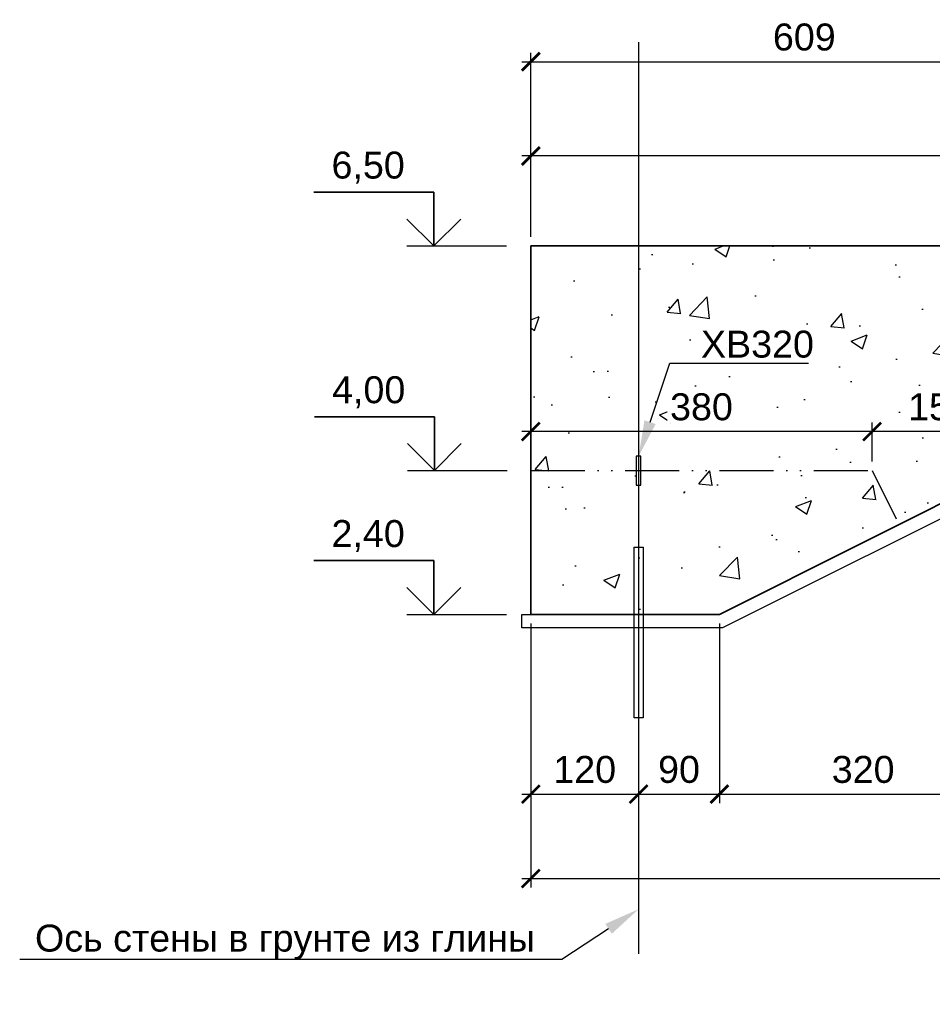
# Model space of a CAD drawing. Header units: millimetres. Extents: x 329474 to 722034, y 240588 to 423521.
# Tile 26 of 35: x 590306 to 600467, y 333246 to 344203. Entities that reach past the tile are written whole.
import ezdxf
from ezdxf import colors
from ezdxf.entities.mleader import LeaderData, LeaderLine
from ezdxf.enums import TextEntityAlignment as Align
from ezdxf.math import Vec2, Vec3

# ---------------------------------------------------------------- set-up
doc = ezdxf.new("R2010")
doc.units = ezdxf.units.MM
doc.header["$LTSCALE"] = 10
doc.linetypes.add('ACAD_ISO12W100', pattern=[21, 12, -3, 0, -3, 0, -3])
doc.linetypes.add('осевая', pattern=[50.8, 31.75, -6.35, 6.35, -6.35])
for name, color, linetype in [('00', 7, 'Continuous'), ('Оси', 1, 'осевая'), ('Размеры', 7, 'Continuous')]:
    doc.layers.add(name, color=color, linetype=linetype)
doc.layers.add('Бетон', color=7, linetype='Continuous', lineweight=35)
doc.styles.add('arial', font='arial.ttf')
doc.styles.add('Рогун1', font='arial.ttf')
doc.dimstyles.new('100 мм', dxfattribs={"dimscale": 100, "dimtxt": 3.5, "dimasz": 2, "dimexe": 1, "dimexo": 1, "dimgap": 1.2, "dimtad": 1, "dimdec": 0, "dimlfac": 0.1, "dimrnd": 0.0001, "dimtxsty": 'Рогун1', "dimblk": 'ARCHTICK', "dimcen": 2.5, "dimdle": 1, "dimaunit": 1, "dimadec": 1, "dimazin": 0, "dimtfac": 1, "dimtdec": 0, "dimtmove": 1, "dimatfit": 3, "dimldrblk": 'ARCHTICK', "dimfxl": 1, "dimtfill": 1, "dimarcsym": 0})

# ---------------------------------------------------------------- blocks, each defined once
blk = doc.blocks.new('*U25')
at = {"color": 7, "lineweight": 25, "ltscale": 100}
blk.add_line((-11.09, 0), (0, 0), dxfattribs=at)
at = {"layer": '00', "color": 7, "lineweight": 35, "ltscale": 100}
for p, q in [((-8.09, 6), (-21.44, 6)), ((-8.09, 0), (-8.09, 6)), ((-11.09, 3), (-8.09, 0)), ((-8.09, 0), (-5.09, 3))]:
    blk.add_line(p, q, dxfattribs=at)
at = {"ltscale": 100, "style": 'arial', "flags": 8}
for tag, p in [('OTMETKA', (-11.33, 9)), ('OTMETKA_2', (-11.33, 3))]:
    blk.add_attdef(tag, text='', height=3, dxfattribs=at).set_placement(p, align=Align.MIDDLE_RIGHT)
blk = doc.blocks.new('*U23')
at = {"color": 7, "lineweight": 25, "ltscale": 100}
blk.add_line((-11.09, 0), (0, 0), dxfattribs=at)
at = {"layer": '00', "color": 7, "lineweight": 35, "ltscale": 100}
for p, q in [((-8.09, 6), (-21.44, 6)), ((-8.09, 0), (-8.09, 6)), ((-11.09, 3), (-8.09, 0)), ((-8.09, 0), (-5.09, 3))]:
    blk.add_line(p, q, dxfattribs=at)
at = {"ltscale": 100, "style": 'arial', "flags": 8}
for tag, p in [('OTMETKA', (-11.33, 9)), ('OTMETKA_2', (-11.33, 3))]:
    blk.add_attdef(tag, text='', height=3, dxfattribs=at).set_placement(p, align=Align.MIDDLE_RIGHT)
blk = doc.blocks.new('_ArchTick')
at = {"color": 0, "linetype": 'ByBlock', "const_width": 0.15}
blk.add_lwpolyline([(-0.5, -0.5), (0.5, 0.5)], dxfattribs=at)
blk = doc.blocks.new('*D99')
at = {"layer": 'Defpoints', "color": 0, "transparency": 16777216}
for p in [(598097, 337585), (597197, 336335), (598097, 335585)]:
    blk.add_point(p, dxfattribs=at)
at = {"layer": 'Размеры', "color": 0, "lineweight": -2, "transparency": 16777216}
for p, q in [((598097, 337485), (598097, 335485)), ((597197, 336235), (597197, 335485)), ((597097, 335585), (598197, 335585))]:
    blk.add_line(p, q, dxfattribs=at)
at = {"layer": 'Размеры', "color": 0, "lineweight": -2, "transparency": 16777216, "xscale": 200, "yscale": 200, "zscale": 200, "rotation": 180}
blk.add_blockref('_ArchTick', (597197, 335585), dxfattribs=at)
at = {"layer": 'Размеры', "color": 0, "lineweight": -2, "transparency": 16777216, "xscale": 200, "yscale": 200, "zscale": 200}
blk.add_blockref('_ArchTick', (598097, 335585), dxfattribs=at)
at = {"layer": 'Размеры', "color": 0, "transparency": 16777216, "insert": (597647, 335858), "char_height": 300, "attachment_point": 5, "style": 'Рогун1', "bg_fill": 3, "box_fill_scale": 1.1, "bg_fill_color": 256, "bg_fill_true_color": 13158600, "bg_fill_transparency": 0}
blk.add_mtext('90', dxfattribs=at)
blk = doc.blocks.new('*D100')
at = {"layer": 'Defpoints', "color": 0, "transparency": 16777216}
for p in [(601297, 339185), (598097, 337585), (601297, 335585)]:
    blk.add_point(p, dxfattribs=at)
at = {"layer": 'Размеры', "color": 0, "lineweight": -2, "transparency": 16777216}
for p, q in [((601297, 339085), (601297, 335485)), ((598097, 337485), (598097, 335485)), ((597997, 335585), (601397, 335585))]:
    blk.add_line(p, q, dxfattribs=at)
at = {"layer": 'Размеры', "color": 0, "lineweight": -2, "transparency": 16777216, "xscale": 200, "yscale": 200, "zscale": 200, "rotation": 180}
blk.add_blockref('_ArchTick', (598097, 335585), dxfattribs=at)
at = {"layer": 'Размеры', "color": 0, "lineweight": -2, "transparency": 16777216, "xscale": 200, "yscale": 200, "zscale": 200}
blk.add_blockref('_ArchTick', (601297, 335585), dxfattribs=at)
at = {"layer": 'Размеры', "color": 0, "transparency": 16777216, "insert": (599697, 335858), "char_height": 300, "attachment_point": 5, "style": 'Рогун1'}
blk.add_mtext('320', dxfattribs=at)
blk = doc.blocks.new('*D102')
at = {"layer": 'Defpoints', "color": 0, "transparency": 16777216}
for p in [(595997, 337585), (622997, 337435), (622997, 334646)]:
    blk.add_point(p, dxfattribs=at)
at = {"layer": 'Размеры', "color": 0, "lineweight": -2, "transparency": 16777216}
for p, q in [((595997, 337485), (595997, 334546)), ((622997, 337335), (622997, 334546)), ((595897, 334646), (623097, 334646))]:
    blk.add_line(p, q, dxfattribs=at)
at = {"layer": 'Размеры', "color": 0, "lineweight": -2, "transparency": 16777216, "xscale": 200, "yscale": 200, "zscale": 200, "rotation": 180}
blk.add_blockref('_ArchTick', (595997, 334646), dxfattribs=at)
at = {"layer": 'Размеры', "color": 0, "lineweight": -2, "transparency": 16777216, "xscale": 200, "yscale": 200, "zscale": 200}
blk.add_blockref('_ArchTick', (622997, 334646), dxfattribs=at)
at = {"layer": 'Размеры', "color": 0, "transparency": 16777216, "insert": (609497, 334920), "char_height": 300, "attachment_point": 5, "style": 'Рогун1'}
blk.add_mtext('2700', dxfattribs=at)
blk = doc.blocks.new('*D105')
at = {"layer": 'Defpoints', "color": 0, "transparency": 16777216}
for p in [(599797, 339620), (599797, 339185), (601297, 339185)]:
    blk.add_point(p, dxfattribs=at)
at = {"layer": 'Размеры', "color": 0, "lineweight": -2, "transparency": 16777216}
for p, q in [((599797, 339285), (599797, 339720)), ((601297, 339285), (601297, 339720)), ((601397, 339620), (599697, 339620))]:
    blk.add_line(p, q, dxfattribs=at)
at = {"layer": 'Размеры', "color": 0, "lineweight": -2, "transparency": 16777216, "xscale": 200, "yscale": 200, "zscale": 200, "rotation": 180}
blk.add_blockref('_ArchTick', (599797, 339620), dxfattribs=at)
at = {"layer": 'Размеры', "color": 0, "lineweight": -2, "transparency": 16777216, "xscale": 200, "yscale": 200, "zscale": 200}
blk.add_blockref('_ArchTick', (601297, 339620), dxfattribs=at)
at = {"layer": 'Размеры', "color": 0, "transparency": 16777216, "insert": (600547, 339893), "char_height": 300, "attachment_point": 5, "style": 'Рогун1', "bg_fill": 3, "box_fill_scale": 1.1, "bg_fill_color": 256, "bg_fill_true_color": 13158600, "bg_fill_transparency": 0}
blk.add_mtext('150', dxfattribs=at)
blk = doc.blocks.new('*D106')
at = {"layer": 'Defpoints', "color": 0, "transparency": 16777216}
for p in [(595997, 339620), (595997, 339185), (599797, 339185)]:
    blk.add_point(p, dxfattribs=at)
at = {"layer": 'Размеры', "color": 0, "lineweight": -2, "transparency": 16777216}
for p, q in [((595997, 339285), (595997, 339720)), ((599797, 339285), (599797, 339720)), ((599897, 339620), (595897, 339620))]:
    blk.add_line(p, q, dxfattribs=at)
at = {"layer": 'Размеры', "color": 0, "lineweight": -2, "transparency": 16777216, "xscale": 200, "yscale": 200, "zscale": 200, "rotation": 180}
blk.add_blockref('_ArchTick', (595997, 339620), dxfattribs=at)
at = {"layer": 'Размеры', "color": 0, "lineweight": -2, "transparency": 16777216, "xscale": 200, "yscale": 200, "zscale": 200}
blk.add_blockref('_ArchTick', (599797, 339620), dxfattribs=at)
at = {"layer": 'Размеры', "color": 0, "transparency": 16777216, "insert": (597897, 339893), "char_height": 300, "attachment_point": 5, "style": 'Рогун1', "bg_fill": 3, "box_fill_scale": 1.1, "bg_fill_color": 256, "bg_fill_true_color": 13158600, "bg_fill_transparency": 0}
blk.add_mtext('380', dxfattribs=at)
blk = doc.blocks.new('*D108')
at = {"layer": 'Defpoints', "color": 0, "transparency": 16777216}
for p in [(602087, 343735), (595997, 341685), (602087, 341686)]:
    blk.add_point(p, dxfattribs=at)
at = {"layer": 'Размеры', "color": 0, "lineweight": -2, "transparency": 16777216}
for p, q in [((595997, 341785), (595997, 343835)), ((602087, 341786), (602087, 343835)), ((595897, 343735), (602187, 343735))]:
    blk.add_line(p, q, dxfattribs=at)
at = {"layer": 'Размеры', "color": 0, "lineweight": -2, "transparency": 16777216, "xscale": 200, "yscale": 200, "zscale": 200, "rotation": 180}
blk.add_blockref('_ArchTick', (595997, 343735), dxfattribs=at)
at = {"layer": 'Размеры', "color": 0, "lineweight": -2, "transparency": 16777216, "xscale": 200, "yscale": 200, "zscale": 200}
blk.add_blockref('_ArchTick', (602087, 343735), dxfattribs=at)
at = {"layer": 'Размеры', "color": 0, "transparency": 16777216, "insert": (599042, 344008), "char_height": 300, "attachment_point": 5, "style": 'Рогун1'}
blk.add_mtext('609', dxfattribs=at)
blk = doc.blocks.new('*D112')
at = {"layer": 'Defpoints', "color": 0, "transparency": 16777216}
for p in [(595997, 337585), (597197, 337585), (597197, 335585)]:
    blk.add_point(p, dxfattribs=at)
at = {"layer": 'Размеры', "color": 0, "lineweight": -2, "transparency": 16777216}
for p, q in [((595997, 337485), (595997, 335485)), ((597197, 337485), (597197, 335485)), ((595897, 335585), (597297, 335585))]:
    blk.add_line(p, q, dxfattribs=at)
at = {"layer": 'Размеры', "color": 0, "lineweight": -2, "transparency": 16777216, "xscale": 200, "yscale": 200, "zscale": 200, "rotation": 180}
blk.add_blockref('_ArchTick', (595997, 335585), dxfattribs=at)
at = {"layer": 'Размеры', "color": 0, "lineweight": -2, "transparency": 16777216, "xscale": 200, "yscale": 200, "zscale": 200}
blk.add_blockref('_ArchTick', (597197, 335585), dxfattribs=at)
at = {"layer": 'Размеры', "color": 0, "transparency": 16777216, "insert": (596597, 335858), "char_height": 300, "attachment_point": 5, "style": 'Рогун1'}
blk.add_mtext('120', dxfattribs=at)
blk = doc.blocks.new('*D120')
at = {"layer": 'Defpoints', "color": 0, "transparency": 16777216}
for p in [(595997, 342686), (595997, 341685), (607682, 341685)]:
    blk.add_point(p, dxfattribs=at)
at = {"layer": 'Размеры', "color": 0, "lineweight": -2, "transparency": 16777216}
for p, q in [((595997, 341785), (595997, 342786)), ((607682, 341785), (607682, 342786)), ((607782, 342686), (595897, 342686))]:
    blk.add_line(p, q, dxfattribs=at)
at = {"layer": 'Размеры', "color": 0, "lineweight": -2, "transparency": 16777216, "xscale": 200, "yscale": 200, "zscale": 200}
for p, rotation in [((595997, 342686), 179.9999676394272), ((607682, 342686), 359.9999676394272)]:
    blk.add_blockref('_ArchTick', p, dxfattribs=dict(at, rotation=rotation))
at = {"layer": 'Размеры', "color": 0, "transparency": 16777216, "insert": (601840, 342987), "char_height": 300, "attachment_point": 5, "rotation": 360, "style": 'Рогун1', "bg_fill": 3, "box_fill_scale": 1.1, "bg_fill_color": 256, "bg_fill_true_color": 13158600, "bg_fill_transparency": 0}
blk.add_mtext('1168,5', dxfattribs=at)

msp = doc.modelspace()

# ---------------------------------------------------------------- hatches: boundary and pattern name
at = {"layer": 'Размеры'}
h = msp.add_hatch(dxfattribs=at)
h.set_pattern_fill('AR-CONC', color=256, scale=10, style=0)
h.set_pattern_definition([(50, (71329.5, 152014), (1821.8467, -159.391), [190.5, -2095.5]), (355, (71329.5, 152014), (-352.434, 1910.5685), [152.4, -1676.406]), (100.45144, (71481.3, 152000.7), (1469.4125, 1751.1775), [161.9, -1780.9024]), (46.1842, (71329.5, 152522), (2710.79, -420.423), [285.75, -3143.25]), (96.63556, (71555.4, 152487), (2374.041, 2474.261), [242.85, -2671.356]), (351.18415, (71329.5, 152522), (2374.041, 2474.261), [228.6, -2514.597]), (21, (71583.5, 152395), (1516.144, -1022.652), [190.5, -2095.5]), (326, (71583.5, 152395), (618.02, 1841.8797), [152.4, -1676.4]), (71.45144, (71709.8, 152309.7), (2134.164, 819.2277), [161.9, -1780.8994]), (37.5, (71329.5, 152013.94), (30.886, 845.5504), [0, -1656.08, 0, -1701.8, 0, -1682.75]), (7.5, (71329.5, 152013.9), (668.1966, 1001.8057), [0, -970.28, 0, -1617.98, 0, -641.35]), (327.5, (70763.06, 152013.94), (1355.90595, -57.28744), [0, -635, 0, -1981.2, 0, -2628.9]), (317.5, (70509, 152013.9), (1481.2918, 254.265), [0, -825.5, 0, -1315.72, 0, -1866.9])])
edge = h.paths.add_edge_path()
edge.add_line((615452.4075268, 341184.8086042), (615452.4075268, 341684.7928864))
edge.add_line((615452.4075268, 341684.7928864), (609092.4075268, 341684.7960178))
edge.add_line((609092.4075268, 341684.7960178), (609092.4075268, 341184.7966732))
edge.add_line((609092.4075268, 341184.7966732), (608342.4075268, 341184.7917655))
edge.add_line((608342.4075268, 341184.7917655), (608342.4075268, 341684.7921259))
edge.add_line((608342.4075268, 341684.7921259), (595997.4075268, 341684.8007453))
edge.add_line((595997.4075268, 341684.8007453), (595997.4075268, 337434.8007453))
edge.add_line((595997.4075268, 337434.8007453), (598132.8177234, 337434.8007453))
edge.add_line((598132.8177234, 337434.8007453), (601332.8177234, 339034.8007453))
edge.add_line((601332.8177234, 339034.8007453), (616261.9973302, 339034.8007453))
edge.add_line((616261.9973302, 339034.8007453), (619461.9973302, 337434.8007453))
edge.add_line((619461.9973302, 337434.8007453), (622997.4075268, 337434.8007453))
edge.add_line((622997.4075268, 337434.8007453), (622997.4075268, 339684.8007453))
edge.add_arc((622997.4075268, 342884.8007453), 3200, 245.2975697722, 270, ccw=False)
edge.add_arc((929913.3612128, 1012713.3301121), 739995.5321504, 245.212795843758, 245.382343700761, ccw=False)
edge.add_arc((616265.9978771, 333979.0386076), 7706.5911196, 63.78159562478, 90.84453466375)
edge.add_line((616152.4075268, 341684.7925562), (616152.4075268, 341184.8089343))
edge.add_line((616152.4075268, 341184.8089343), (615452.4075268, 341184.8086042))

# ---------------------------------------------------------------- linework, layer by layer
at = {"color": 4, "linetype": 'ACAD_ISO12W100', "ltscale": 5}
msp.add_lwpolyline([(595997.4075268, 339184.8007453), (599797.4075268, 339184.8007453), (600097.4075268, 338584.8007453)], dxfattribs=at)
at = {"color": 3, "lineweight": 30}
msp.add_lwpolyline([(622997.4075268, 337584.8007453), (622997.4075268, 337434.8007453), (619461.9973302, 337434.8007453), (616261.9973302, 339034.8007453), (601332.8177234, 339034.8007453), (598132.8177234, 337434.8007453), (597197.4075268, 337434.8007453), (595897.4075268, 337434.8007453), (595897.4075268, 337584.8007453), (595997.4075268, 337584.8007453)], dxfattribs=at)
at = {"layer": 'Бетон', "color": 2, "ltscale": 10}
msp.add_lwpolyline([(616297.4075268, 339184.8007453), (601297.4075268, 339184.8007453), (598097.4075268, 337584.8007453), (597197.4075268, 337584.8007453), (595997.4075268, 337584.8007453), (595997.4075268, 341684.8007453), (607682.4075268, 341684.7963455), (607682.4075268, 341234.7919457), (608382.4075268, 341234.7919457), (608382.4075268, 341684.7963455), (615442.4075268, 341684.8007453)], dxfattribs=at)
at = {"layer": 'Оси', "linetype": 'осевая', "ltscale": 45}
msp.add_lwpolyline([(597197.4075268, 343953.4249644), (597197.4075268, 333808.1032763)], dxfattribs=at)

# ---------------------------------------------------------------- block references
at = {"layer": '00'}
ref = msp.add_blockref('*U25', (595726.3923704, 341684.8007453), dxfattribs=dict(at, xscale=100, yscale=100, zscale=100))
ref.add_attrib('OTMETKA', '6,50', dxfattribs={"layer": '0', "ltscale": 100, "height": 300, "style": 'arial'}).set_placement((594593.7348165, 342584.8007453), align=Align.MIDDLE_RIGHT)
ref = msp.add_blockref('*U23', (595732.4240876, 339184.8007453), dxfattribs=dict(at, xscale=100, yscale=100, zscale=100))
ref.add_attrib('OTMETKA', '4,00', dxfattribs={"layer": '0', "ltscale": 100, "height": 300, "style": 'arial'}).set_placement((594599.7665337, 340084.8007453), align=Align.MIDDLE_RIGHT)
ref = msp.add_blockref('*U25', (595726.3923704, 337584.8007453), dxfattribs=dict(at, xscale=100, yscale=100, zscale=100))
ref.add_attrib('OTMETKA', '2,40', dxfattribs={"layer": '0', "ltscale": 100, "height": 300, "style": 'arial'}).set_placement((594593.7348165, 338484.8007453), align=Align.MIDDLE_RIGHT)

# ---------------------------------------------------------------- dimensions: what is measured, and where the dimension line sits
at = {"layer": 'Размеры'}
dim = msp.add_linear_dim(base=(602087.4075268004, 343735.2597670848), p1=(595997.4075268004, 341684.8007452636), p2=(602087.4075268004, 341685.7710182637), dimstyle='100 мм', override={"dimtxt": 3, "dimdec": 6, "dimtfill": 0}, dxfattribs=at)
dim.commit()
dim.dimension.update_dxf_attribs({"geometry": '*D108', "text_midpoint": (599042.4075268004, 344008.4316634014)})

# ---------------------------------------------------------------- leaders
at = {"ltscale": 100}
ml = msp.add_multileader_mtext('Standard', dxfattribs=at)
ml.set_content('Ось стены в грунте из глины', color=256, style='arial')
ml.set_leader_properties()
ml.build(insert=Vec2(0, 0))
ml.multileader.update_dxf_attribs({"text_left_attachment_type": 6, "text_right_attachment_type": 6, "arrow_head_size": 400})
ctx = ml.context
ctx.base_point, ctx.char_height, ctx.arrow_head_size, ctx.plane_origin = Vec3(590474.62156, 333744.5730884), 300, 400, Vec3(592313.6432659, 351638.3123738)
ctx.left_attachment, ctx.right_attachment = 6, 6
notes = []
notes.append((ctx, [(1, (1, 1, 0), (596340.6053608, 333744.5730884), (-1, 0), 343.702764, [(0, [(597197.4075268, 334305.1754369)], 0, [])])]))
ctx.mtext.insert, ctx.mtext.width, ctx.mtext.defined_height, ctx.mtext.flow_direction = Vec3(590476.62156, 334132.7722699), 5632.309506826, 383.2878581, 5
for ctx, leaders in notes:
    for number, flags, end, landing, length, lines in leaders:
        leader = LeaderData()
        leader.index, (leader.has_last_leader_line, leader.has_dogleg_vector, leader.attachment_direction) = number, flags
        leader.last_leader_point, leader.dogleg_vector, leader.dogleg_length = Vec3(end), Vec3(landing), length
        for number, points, colour, breaks in lines:
            line = LeaderLine()
            line.index, line.vertices, line.color, line.breaks = number, Vec3.list(points), colors.encode_raw_color(colour), breaks
            leader.lines.append(line)
        ctx.leaders.append(leader)

# ---------------------------------------------------------------- next in the draw order: dimensions: what is measured, and where the dimension line sits
at = {"layer": 'Размеры'}
dim = msp.add_aligned_dim(p1=(607682.4075268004, 341684.7941455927), p2=(595997.4075268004, 341684.8007452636), distance=-1001.6870211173, dimstyle='100 мм', override={"dimtxt": 3, "dimdec": 6}, dxfattribs=at)
dim.commit()
dim.dimension.update_dxf_attribs({"geometry": '*D120', "text_midpoint": (601839.908262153, 342986.7709604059)})
dim = msp.add_linear_dim(base=(598097.4075268, 335584.8007453), p1=(597197.4075268, 336334.8007453), p2=(598097.4075268, 337584.8007453), dimstyle='100 мм', override={"dimtxt": 3, "dimdec": 6, "dimtfill": 1}, dxfattribs=at)
dim.commit()
dim.dimension.update_dxf_attribs({"geometry": '*D99', "text_midpoint": (597647.4075268, 335857.9726416)})

# ---------------------------------------------------------------- next in the draw order: linework, layer by layer
at = {"color": 1, "ltscale": 100}
msp.add_lwpolyline([(597147.4075268, 338334.8007453), (597247.4075268, 338334.8007453), (597247.4075268, 336434.8007453), (597147.4075268, 336434.8007453)], close=True, dxfattribs=at)

# ---------------------------------------------------------------- next in the draw order: dimensions: what is measured, and where the dimension line sits
at = {"layer": 'Размеры'}
for base, p1, p2, picture, middle in [((601297.4075268, 335584.8007453), (598097.4075268, 337584.8007453), (601297.4075268, 339184.8007453), '*D100', (599697.4075268, 335858.0749608)), ((622997.4075268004, 334646.4961485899), (595997.4075268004, 337584.8007452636), (622997.4075268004, 337434.8007452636), '*D102', (609497.4075268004, 334919.6680449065)), ((597197.4075268, 335584.8007453), (595997.4075268, 337584.8007453), (597197.4075268, 337584.8007453), '*D112', (596597.4075268, 335857.9726416))]:
    dim = msp.add_linear_dim(base=base, p1=p1, p2=p2, dimstyle='100 мм', override={"dimtxt": 3, "dimdec": 6, "dimtfill": 0}, dxfattribs=at)
    dim.commit()
    dim.dimension.update_dxf_attribs({"geometry": picture, "text_midpoint": middle})

# ---------------------------------------------------------------- next in the draw order: dimensions: what is measured, and where the dimension line sits
dim = msp.add_linear_dim(base=(599797.4075268, 339620.2251695), p1=(601297.4075268, 339184.8007453), p2=(599797.4075268, 339184.8007453), dimstyle='100 мм', override={"dimtxt": 3, "dimdec": 6}, dxfattribs=at)
dim.commit()
dim.dimension.update_dxf_attribs({"geometry": '*D105', "text_midpoint": (600547.4075268, 339893.3970658)})

# ---------------------------------------------------------------- next in the draw order: dimensions: what is measured, and where the dimension line sits
dim = msp.add_linear_dim(base=(595997.4075268, 339620.2251695), p1=(599797.4075268, 339184.8007453), p2=(595997.4075268, 339184.8007453), dimstyle='100 мм', override={"dimtxt": 3, "dimdec": 6}, dxfattribs=at)
dim.commit()
dim.dimension.update_dxf_attribs({"geometry": '*D106', "text_midpoint": (597897.4075268, 339893.499385)})

# ---------------------------------------------------------------- next in the draw order: linework, layer by layer
at = {"color": 6, "lineweight": 30}
msp.add_lwpolyline([(597171.2883999, 339344.8006947), (597171.2883999, 339024.8006947), (597223.5266537, 339024.8006947), (597223.5266537, 339344.8006947)], close=True, dxfattribs=at)

# ---------------------------------------------------------------- next in the draw order: leaders
at = {"ltscale": 100}
ml = msp.add_multileader_mtext('Standard', dxfattribs=at)
ml.set_content('ХВ320', color=256, style='arial')
ml.set_leader_properties()
ml.build(insert=Vec2(0, 0))
ml.multileader.update_dxf_attribs({"text_left_attachment_type": 6, "text_right_attachment_type": 6, "arrow_head_size": 400})
ctx = ml.context
ctx.base_point, ctx.char_height, ctx.arrow_head_size, ctx.plane_origin = Vec3(597889.2827993, 340382.3138084), 300, 400, Vec3(598135.04312, 347102.4561681)
ctx.left_attachment, ctx.right_attachment = 6, 6
notes = []
notes.append((ctx, [(0, (1, 1, 0), (597545.5800353, 340382.3138084), (1, 0), 343.702764, [(0, [(597197.4075268, 339344.8006947)], 0, [])])]))
ctx.mtext.insert, ctx.mtext.width, ctx.mtext.defined_height, ctx.mtext.flow_direction = Vec3(597891.2827993, 340742.3138084), 4152.054766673, 383.2878581, 5
for ctx, leaders in notes:
    for number, flags, end, landing, length, lines in leaders:
        leader = LeaderData()
        leader.index, (leader.has_last_leader_line, leader.has_dogleg_vector, leader.attachment_direction) = number, flags
        leader.last_leader_point, leader.dogleg_vector, leader.dogleg_length = Vec3(end), Vec3(landing), length
        for number, points, colour, breaks in lines:
            line = LeaderLine()
            line.index, line.vertices, line.color, line.breaks = number, Vec3.list(points), colors.encode_raw_color(colour), breaks
            leader.lines.append(line)
        ctx.leaders.append(leader)

doc.saveas('drawing.dxf')
